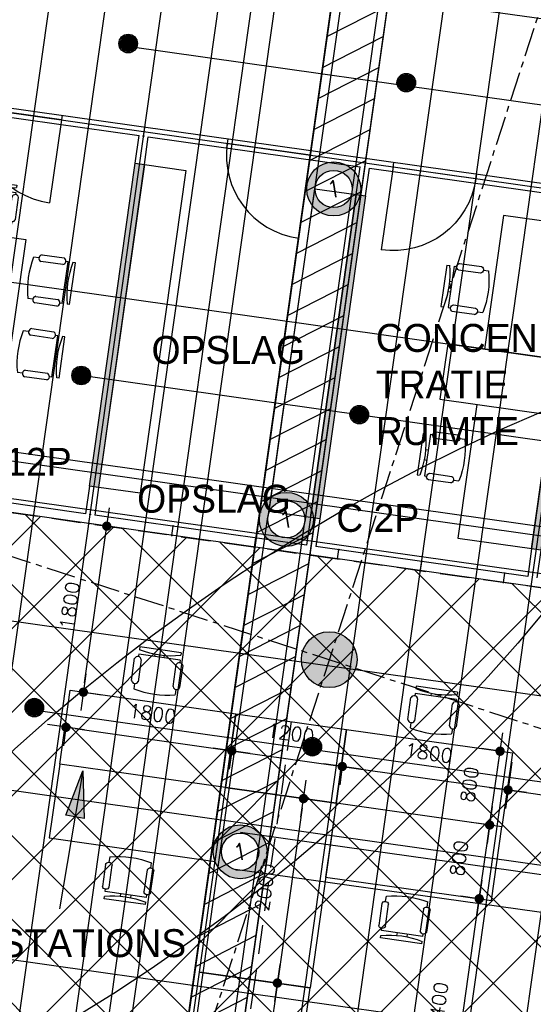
# Model space of a CAD drawing. Header units: millimetres. Extents: x -4106 to 114694, y -37499 to 54647.
# Tile 88 of 109: x 69895 to 75415, y 14591 to 25161. Entities that reach past the tile are written whole.
import ezdxf
from ezdxf.enums import TextEntityAlignment as Align

# ---------------------------------------------------------------- set-up
doc = ezdxf.new("R2010")
doc.units = ezdxf.units.MM
doc.header["$LTSCALE"] = 50
for name, pattern in [('B0301', [25, 12.5, -6.25, 0, -6.25]), ('B0702', [4.6875, 3.125, -1.5625]), ('XREF_STRAMIEN$0$B0201', [50, 31.25, -6.25, 6.25, -6.25])]:
    doc.linetypes.add(name, pattern=pattern)
for name, color, linetype in [('FOK_ BRANDSLANGHASPELS', 2, 'Continuous'), ('FOK_00_ALGEMEEN', 1, 'Continuous'), ('FOK_05---_TEKST_18', 1, 'Continuous'), ('FOK_05---_TEKST_25', 2, 'Continuous'), ('FOK_07_STRAMIEN', 13, 'B0301'), ('FOK_08---_MAATVOERING', 2, 'Continuous'), ('FOK_22_BINNENWANDEN', 2, 'Continuous'), ('FOK_22_BINNENWANDEN @ 1 VP1', 2, 'Continuous'), ('FOK_22_BINNENWANDEN @ 1 VP2', 2, 'Continuous'), ('FOK_22_BINNENWANDEN @ 1 VPModel', 2, 'Continuous'), ('FOK_82_LOS MEUBILAIR', 1, 'Continuous'), ('XREF_05-werkset$0$AA28G---_PREFABBETON', 242, 'Continuous'), ('XREF_05-werkset$0$AL28G---_PREFABBETON', 4, 'Continuous'), ('XREF_05_PLAFOND$0$AA45----_PLAFONDAFW', 1, 'Continuous'), ('XREF_05_PLAFOND$0$AI45----_PLAFONDAFW', 2, 'Continuous'), ('XREF_05_Sprinkler installatie$0$WL524---', 4, 'Continuous'), ('XREF_05_Sprinkler installatie$0$WL570---_TOEVOER', 3, 'Continuous'), ('XREF_05_Sprinkler installatie$0$WL6516--', 4, 'Continuous'), ('XREF_05_Vloergoot installaties$0$EL6131--_VG', 3, 'Continuous'), ('XREF_05_Vloergoot installaties$0$EL6222--', 3, 'Continuous'), ('XREF_STRAMIEN$0$AL$7A---_STRAMIEN', 1, 'XREF_STRAMIEN$0$B0201')]:
    doc.layers.add(name, color=color, linetype=linetype)
doc.styles.add('FOK-DIM', font='romans.shx')
doc.styles.add('XREF_05_Sprinkler installatie$0$Standard', font='txt')
doc.styles.add('XREF_05_Vloergoot installaties$0$BURO-018', font='simplex.shx', dxfattribs={"height": 180})
doc.dimstyles.new('FOK-100', dxfattribs={"dimscale": 100, "dimtxt": 1.5, "dimasz": 1, "dimexe": 2, "dimexo": 0, "dimgap": 2, "dimtad": 1, "dimdec": 0, "dimzin": 11, "dimdsep": 46, "dimtxsty": 'FOK-DIM', "dimblk1": 'DOT', "dimblk2": 'DOT', "dimsah": 1, "dimcen": 2.5, "dimclrd": 256, "dimclre": 256, "dimclrt": 256, "dimadec": 0, "dimazin": 0, "dimtfac": 1, "dimtdec": 0, "dimtix": 1, "dimtmove": 2, "dimatfit": 3, "dimldrblk": 'DOT', "dimfxl": 2, "dimtolj": 1, "dimtzin": 0, "dimarcsym": 0})

# ---------------------------------------------------------------- blocks, each defined once
blk = doc.blocks.new('XREF_05-werkset$0$V-H-28G001_B09145W02')
at = {"layer": 'XREF_05-werkset$0$AA28G---_PREFABBETON'}
h = blk.add_hatch(color=254, dxfattribs=at)
edge = h.paths.add_edge_path()
edge.add_arc((0, 0), 300, 0, 360)
h = blk.add_hatch(dxfattribs=at)
h.set_pattern_fill('KALKZST', color=1, scale=880, style=0)
h.set_pattern_definition([(45, (-25612.5, -9670.3), (-390.278, 390.278), [])])
edge = h.paths.add_edge_path()
edge.add_arc((0, 0), 300, 0, 360)
at = {"layer": 'XREF_05-werkset$0$AL28G---_PREFABBETON'}
blk.add_circle((0, 0), 300, dxfattribs=at)
blk = doc.blocks.new('XREF_05-werkset$0$V-H-28X00A_09145B1')
blk.add_blockref('XREF_05-werkset$0$V-H-28G001_B09145W02', (73222, 18291))
blk = doc.blocks.new('XREF_05-werkset')
blk.add_blockref('XREF_05-werkset$0$V-H-28X00A_09145B1', (0, 0))
blk = doc.blocks.new('XREF_STRAMIEN')
at = {"layer": 'XREF_STRAMIEN$0$AL$7A---_STRAMIEN', "ltscale": 0.2}
blk.add_line((4081.1, 40729.3), (99881.1, 9638.9), dxfattribs=at)
blk.add_lwpolyline([(81439.8, 43612.9), (59022.4, -25462.8)], dxfattribs=at)
blk = doc.blocks.new('XREF_05_PLAFOND')
at = {"layer": 'XREF_05_PLAFOND$0$AA45----_PLAFONDAFW'}
h = blk.add_hatch(dxfattribs=at)
h.set_pattern_fill('ANSI31', color=256, scale=2200, angle=342.02, style=0)
h.set_pattern_definition([(27.02, (0, 0), (-124.9329, 244.9832), [])])
h.paths.add_polyline_path([(69106, -3908), (69072, -8424), (75377, 36095), (74771, 36095)])
at = {"layer": 'XREF_05_PLAFOND$0$AI45----_PLAFONDAFW'}
h = blk.add_hatch(dxfattribs=at)
h.set_pattern_fill('_USER,_O', color=256, scale=600, angle=90, pattern_type=0)
h.set_pattern_definition([(81.94, (95233.5, 35104.6), (-594.073, 84.126), [])])
edge = h.paths.add_edge_path(flags=16)
edge.add_arc((41622, 26897), 5450, 0, 360)
h.paths.add_polyline_path([(49934, 30177), (51534, 30177), (51534, 27777), (49934, 27777)], flags=16)
edge = h.paths.add_edge_path(flags=16)
edge.add_arc((86127, 26613), 3800, 0, 360)
edge = h.paths.add_edge_path(flags=16)
edge.add_arc((74999, -10767), 5450, 0, 360)
edge = h.paths.add_edge_path()
edge.add_line((31231, 21828), (22997, 22270))
edge.add_line((22997, 22270), (24807, 36095))
edge.add_line((24807, 36095), (95374, 36095))
edge.add_line((95374, 36095), (86393, -27328))
edge.add_line((86393, -27328), (68974, -21675))
edge.add_line((68974, -21675), (69214, 10716))
edge.add_arc((59885, 10785), 9330, 359.5745, 446.6108)
edge.add_line((60436, 20099), (31231, 21828))
h = blk.add_hatch(dxfattribs=at)
h.set_pattern_fill('_USER,_O', color=256, scale=1800, pattern_type=0)
h.set_pattern_definition([(351.94, (95233.5, 35104.6), (252.378, 1782.22), [])])
edge = h.paths.add_edge_path(flags=16)
edge.add_arc((74999, -10767), 5450, 0, 360)
edge = h.paths.add_edge_path(flags=16)
edge.add_arc((41622, 26897), 5450, 0, 360)
h.paths.add_polyline_path([(49934, 30177), (51534, 30177), (51534, 27777), (49934, 27777)], flags=16)
edge = h.paths.add_edge_path(flags=16)
edge.add_arc((86127, 26613), 3800, 0, 360)
edge = h.paths.add_edge_path()
edge.add_line((31231, 21828), (22997, 22270))
edge.add_line((22997, 22270), (24807, 36095))
edge.add_line((24807, 36095), (95374, 36095))
edge.add_line((95374, 36095), (86393, -27328))
edge.add_line((86393, -27328), (68974, -21675))
edge.add_line((68974, -21675), (69214, 10716))
edge.add_arc((59885, 10785), 9330, 359.5745, 446.6108)
edge.add_line((60436, 20099), (31231, 21828))
at = {"layer": 'XREF_05_PLAFOND$0$AA45----_PLAFONDAFW'}
blk.add_lwpolyline([(69106, -3908), (69072, -8424), (75377, 36095), (74771, 36095)], close=True, dxfattribs=at)
blk = doc.blocks.new('XREF_05_Sprinkler installatie$0$SP-KOP02')
at = {"color": 0, "linetype": 'Continuous'}
for p, q in [((-0.87, -0.02), (0.02, 0.87)), ((-0.85, -0.22), (0.22, 0.85)), ((-0.84, 0.23), (-0.23, 0.84)), ((-0.79, -0.38), (0.38, 0.79)), ((-0.7, -0.52), (0.52, 0.7)), ((-0.6, -0.64), (0.64, 0.6)), ((-0.47, -0.74), (0.74, 0.47)), ((-0.32, -0.81), (0.81, 0.32)), ((-0.14, -0.86), (0.86, 0.14)), ((0.07, -0.87), (0.87, -0.07)), ((0.38, -0.79), (0.79, -0.38))]:
    blk.add_line(p, q, dxfattribs=at)
at = {"color": 0, "linetype": 'Continuous', "const_width": 0.875}
blk.add_lwpolyline([(-0.44, 0, 1), (0.44, 0, 1)], format="xyb", close=True, dxfattribs=at)
at = {"color": 0, "linetype": 'Continuous'}
for radius in [1, 0.875]:
    blk.add_circle((0, 0), radius, dxfattribs=at)
at = {"color": 0, "linetype": 'Continuous', "style": 'XREF_05_Sprinkler installatie$0$Standard', "flags": 1}
for tag, p in [('SP_MATCODE', (2, 2)), ('SP_TEMP', (2, -3)), ('SP_DOORL', (2, -5)), ('SP_KFACT', (2, -7)), ('SP_SPRHK', (2, -9)), ('SP_KLEP', (2, -11))]:
    blk.add_attdef(tag, p, '', height=1, dxfattribs=at)
blk = doc.blocks.new('XREF_05_Sprinkler installatie$0$LU-PIJL7')
at = {"color": 0, "linetype": 'Continuous'}
for p, q in [((0, 0), (-15, 0)), ((-5, -1), (-5, 1)), ((-5, 1), (0, 0)), ((0, 0), (-5, -1))]:
    blk.add_line(p, q, dxfattribs=at)
blk.add_solid([(-5, 1), (-5, -1), (0, 0)], dxfattribs=at)
blk = doc.blocks.new('XREF_05_Sprinkler installatie')
at = {"layer": 'XREF_05_Sprinkler installatie$0$WL524---'}
for p, q in [((70288, 10474), (73892, 35923)), ((71053, 24878), (80041, 23605)), ((70557, 21344), (79519, 20075)), ((70067, 17749), (78975, 16487))]:
    blk.add_line(p, q, dxfattribs=at)
at = {"layer": 'XREF_05_Sprinkler installatie$0$WL570---_TOEVOER', "xscale": 99.9999999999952, "yscale": 100, "zscale": 100, "rotation": 80.49898299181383}
blk.add_blockref('XREF_05_Sprinkler installatie$0$LU-PIJL7', (70572, 17097), dxfattribs=at)
at = {"layer": 'XREF_05_Sprinkler installatie$0$WL6516--', "xscale": 99.9999999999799, "yscale": 100, "zscale": 100, "rotation": 7.589429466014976}
for p in [(71061, 24905), (74050, 24485), (70556, 21341), (73545, 20921), (70052, 17776), (73040, 17356)]:
    blk.add_blockref('XREF_05_Sprinkler installatie$0$SP-KOP02', p, dxfattribs=at)
blk = doc.blocks.new('XREF_05_Vloergoot installaties$0$E00415')
at = {"linetype": 'Continuous'}
h = blk.add_hatch(color=0, dxfattribs=at)
edge = h.paths.add_edge_path()
edge.add_arc((0, 0), 2.9, 0, 360)
edge = h.paths.add_edge_path(flags=16)
edge.add_arc((0, 0), 2, 0, 360)
at = {"color": 0, "linetype": 'Continuous'}
for radius in [2.9, 2]:
    blk.add_circle((0, 0), radius, dxfattribs=at)
at = {"color": 0, "linetype": 'Continuous', "style": 'XREF_05_Vloergoot installaties$0$BURO-018'}
for tag, p in [('E_GKAST', (0, 8)), ('E_GROEP', (0, 5)), ('E_SGROEP', (4.5, 5))]:
    blk.add_attdef(tag, text='', height=1.8, dxfattribs=at).set_placement(p, align=Align.MIDDLE)
at = {"color": 0, "linetype": 'Continuous', "style": 'XREF_05_Vloergoot installaties$0$BURO-018', "flags": 1}
for tag, p in [('E_VERMCODE', (13, 5)), ('E_MATCODE', (0, 0))]:
    blk.add_attdef(tag, text='', height=1.8, dxfattribs=at).set_placement(p, align=Align.MIDDLE)
blk = doc.blocks.new('XREF_05_Vloergoot installaties')
at = {"layer": 'XREF_05_Vloergoot installaties$0$EL6131--_VG'}
for p, q in [((73581, 26965), (72563, 19825)), ((73977, 26909), (72959, 19769)), ((54778, 22554), (90609, 17482)), ((54713, 22159), (90553, 17086)), ((69499, -1754), (72563, 19825)), ((69951, -1414), (72959, 19769)), ((72268, 16439), (90099, 13929)), ((72212, 16043), (90043, 13533))]:
    blk.add_line(p, q, dxfattribs=at)
at = {"layer": 'XREF_05_Vloergoot installaties$0$EL6222--'}
ref = blk.add_blockref('XREF_05_Vloergoot installaties$0$E00415', (73270, 23344), dxfattribs=dict(at, xscale=100.000000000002, yscale=100, zscale=100, rotation=351.5354125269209))
ref.add_attrib('E_GROEP', '1', dxfattribs={"layer": '0', "color": 1, "linetype": 'Continuous', "height": 180, "rotation": 9.5113, "style": 'XREF_05_Vloergoot installaties$0$BURO-018'}).set_placement((73270, 23344), align=Align.MIDDLE)
ref = blk.add_blockref('XREF_05_Vloergoot installaties$0$E00415', (72761, 19797), dxfattribs=dict(at, xscale=100.000000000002, yscale=100, zscale=100, rotation=351.5354125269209))
ref.add_attrib('E_GROEP', '1', dxfattribs={"layer": '0', "color": 1, "linetype": 'Continuous', "height": 180, "rotation": 9.5113, "style": 'XREF_05_Vloergoot installaties$0$BURO-018'}).set_placement((72761, 19797), align=Align.MIDDLE)
ref = blk.add_blockref('XREF_05_Vloergoot installaties$0$E00415', (72264, 16228), dxfattribs=dict(at, xscale=100.000000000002, yscale=100, zscale=100, rotation=351.5354125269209))
ref.add_attrib('E_GROEP', '1', dxfattribs={"layer": '0', "color": 1, "linetype": 'Continuous', "height": 180, "rotation": 9.5113, "style": 'XREF_05_Vloergoot installaties$0$BURO-018'}).set_placement((72264, 16228), align=Align.MIDDLE)
blk = doc.blocks.new('10 PERS VARGADERTAFEL')
at = {"layer": 'FOK_82_LOS MEUBILAIR', "linetype": 'Continuous'}
for p, q in [((68197, 27412), (68193, 27385)), ((68643, 27348), (68197, 27412)), ((68109, 27054), (68143, 27290)), ((68214, 27275), (68180, 27039)), ((68186, 27333), (68182, 27307)), ((68632, 27270), (68186, 27333)), ((68360, 27336), (68356, 27309)), ((68461, 27294), (68465, 27322)), ((68643, 27348), (68639, 27322)), ((68989, 27299), (68985, 27273)), ((69435, 27236), (68989, 27299)), ((68555, 26986), (68589, 27222)), ((68660, 27212), (68626, 26976)), ((68632, 27270), (68628, 27243)), ((68901, 26942), (68935, 27178)), ((68978, 27221), (68974, 27194)), ((69424, 27157), (68978, 27221)), ((69152, 27224), (69148, 27197)), ((69253, 27182), (69257, 27210)), ((69435, 27236), (69431, 27210)), ((69781, 27187), (69777, 27161)), ((70227, 27124), (69781, 27187)), ((69006, 27163), (68973, 26927)), ((69347, 26874), (69381, 27110)), ((69452, 27100), (69419, 26864)), ((69424, 27157), (69420, 27131)), ((69693, 26829), (69727, 27066)), ((69770, 27108), (69766, 27082)), ((70216, 27045), (69770, 27108)), ((69944, 27112), (69940, 27084)), ((70045, 27069), (70049, 27097)), ((70227, 27124), (70223, 27098)), ((70578, 27107), (70574, 27080)), ((71024, 27043), (70578, 27107)), ((68141, 27018), (68133, 26963)), ((68587, 26955), (68579, 26900)), ((69798, 27051), (69765, 26815)), ((70139, 26762), (70173, 26998)), ((70244, 26988), (70211, 26752)), ((70216, 27045), (70212, 27019)), ((70490, 26749), (70523, 26985)), ((70595, 26970), (70561, 26734)), ((70566, 27028), (70563, 27002)), ((71012, 26965), (70566, 27028)), ((70741, 27031), (70737, 27004)), ((70842, 26989), (70846, 27017)), ((71012, 26965), (71009, 26939)), ((71024, 27043), (71020, 27017)), ((68933, 26906), (68925, 26851)), ((70936, 26681), (70969, 26917)), ((71041, 26907), (71007, 26671)), ((67361, 26783), (67298, 26337)), ((67361, 26783), (67387, 26779)), ((67439, 26772), (67376, 26326)), ((67439, 26772), (67466, 26768)), ((67497, 26800), (67733, 26767)), ((69379, 26843), (69371, 26788)), ((69725, 26794), (69717, 26739)), ((67723, 26695), (67487, 26729)), ((67754, 26727), (67809, 26719)), ((70171, 26730), (70164, 26676)), ((70522, 26713), (70514, 26658)), ((70968, 26650), (70960, 26595)), ((67415, 26601), (67387, 26605)), ((67373, 26500), (67400, 26496)), ((67298, 26337), (67324, 26333)), ((67376, 26326), (67403, 26322)), ((67434, 26354), (67670, 26320)), ((67655, 26249), (67419, 26283)), ((67691, 26281), (67746, 26273)), ((71254, 26232), (71199, 26239)), ((71522, 26230), (71285, 26263)), ((71275, 26192), (71512, 26159)), ((71569, 26187), (71506, 25741)), ((71569, 26187), (71543, 26191)), ((71648, 26176), (71585, 25730)), ((71648, 26176), (71622, 26180)), ((67385, 26008), (67621, 25974)), ((71545, 26016), (71573, 26012)), ((67249, 25991), (67185, 25545)), ((67249, 25991), (67275, 25987)), ((67327, 25980), (67264, 25534)), ((67327, 25980), (67353, 25976)), ((67611, 25903), (67375, 25937)), ((67642, 25935), (67697, 25927)), ((71557, 25908), (71530, 25911)), ((67303, 25809), (67275, 25813)), ((71191, 25785), (71136, 25793)), ((71458, 25784), (71222, 25817)), ((67261, 25708), (67288, 25704)), ((71216, 25745), (71453, 25712)), ((71506, 25741), (71480, 25745)), ((71585, 25730), (71558, 25733)), ((67185, 25545), (67212, 25541)), ((67264, 25534), (67290, 25530)), ((67543, 25457), (67307, 25491)), ((67322, 25562), (67558, 25528)), ((67579, 25489), (67634, 25481)), ((71142, 25439), (71087, 25447)), ((71163, 25400), (71399, 25367)), ((71409, 25438), (71173, 25471)), ((71457, 25395), (71394, 24949)), ((71457, 25395), (71431, 25399)), ((71536, 25384), (71472, 24938)), ((71536, 25384), (71509, 25387)), ((71433, 25224), (71461, 25220)), ((67829, 25077), (67796, 24841)), ((67868, 24835), (67902, 25071)), ((67870, 25102), (67878, 25157)), ((68316, 25039), (68324, 25094)), ((71445, 25115), (71418, 25119)), ((68276, 25018), (68243, 24782)), ((68314, 24772), (68348, 25008)), ((68621, 24965), (68588, 24728)), ((68660, 24723), (68694, 24959)), ((68662, 24990), (68670, 25045)), ((69108, 24927), (69116, 24982)), ((71079, 24993), (71024, 25001)), ((71104, 24953), (71340, 24919)), ((71346, 24992), (71110, 25025)), ((71394, 24949), (71367, 24953)), ((69069, 24906), (69035, 24670)), ((69106, 24659), (69140, 24896)), ((69413, 24852), (69380, 24616)), ((69452, 24610), (69486, 24847)), ((69454, 24878), (69462, 24933)), ((69900, 24815), (69908, 24870)), ((70251, 24797), (70258, 24852)), ((71472, 24938), (71446, 24941)), ((67814, 24709), (67818, 24735)), ((67825, 24787), (67829, 24814)), ((68271, 24724), (67825, 24787)), ((67992, 24736), (67996, 24763)), ((68101, 24748), (68097, 24720)), ((68271, 24724), (68275, 24750)), ((69861, 24794), (69827, 24557)), ((69898, 24547), (69932, 24783)), ((70210, 24772), (70177, 24536)), ((70249, 24530), (70282, 24766)), ((70697, 24734), (70704, 24789)), ((68260, 24646), (67814, 24709)), ((68260, 24646), (68264, 24672)), ((68617, 24675), (68621, 24701)), ((69063, 24612), (68617, 24675)), ((68784, 24624), (68788, 24651)), ((68893, 24636), (68889, 24608)), ((69063, 24612), (69067, 24638)), ((70657, 24713), (70624, 24477)), ((70695, 24467), (70729, 24703)), ((68606, 24597), (68610, 24623)), ((69052, 24533), (68606, 24597)), ((69052, 24533), (69056, 24560)), ((69409, 24563), (69413, 24589)), ((69855, 24500), (69409, 24563)), ((69576, 24512), (69580, 24539)), ((69685, 24524), (69681, 24496)), ((69855, 24500), (69859, 24526)), ((69398, 24484), (69402, 24511)), ((69844, 24421), (69398, 24484)), ((69844, 24421), (69848, 24447)), ((70195, 24404), (70199, 24430)), ((70206, 24482), (70210, 24509)), ((70652, 24419), (70206, 24482)), ((70373, 24431), (70376, 24458)), ((70481, 24443), (70477, 24416)), ((70652, 24419), (70656, 24446)), ((70641, 24341), (70195, 24404)), ((70641, 24341), (70645, 24367))]:
    blk.add_line(p, q, dxfattribs=at)
at = {"layer": 'FOK_82_LOS MEUBILAIR'}
for p, q in [((67720, 25293), (67945, 26877)), ((67945, 26877), (71113, 26428)), ((71113, 26428), (70889, 24844)), ((70889, 24844), (67720, 25293))]:
    blk.add_line(p, q, dxfattribs=at)
at = {"layer": 'FOK_82_LOS MEUBILAIR', "linetype": 'Continuous'}
for centre, radius, start, end in [((68548, 28288), 971, 248.5203, 275.3597), ((68176, 27271), 38.2, 6.2944, 150.6473), ((69341, 28176), 971, 248.5203, 275.3597), ((68623, 27206), 37.7, 9.2256, 154.6544), ((68968, 27159), 38.2, 6.2944, 150.6473), ((69415, 27094), 37.7, 9.2256, 154.6544), ((69760, 27047), 38.2, 6.2944, 150.6473), ((70133, 28064), 971, 248.5203, 275.3597), ((70929, 27984), 971, 248.5203, 275.3597), ((68147, 27058), 38.2, 186.2944, 330.6473), ((68489, 27866), 971, 248.5203, 275.3597), ((68592, 26992), 37.7, 189.2256, 334.6544), ((70207, 26982), 37.7, 9.2256, 154.6544), ((70557, 26966), 38.2, 6.2944, 150.6473), ((68939, 26946), 38.2, 186.2944, 330.6473), ((69281, 27754), 971, 248.5203, 275.3597), ((69384, 26880), 37.7, 189.2256, 334.6544), ((71003, 26901), 37.7, 9.2256, 154.6544), ((66421, 26689), 971, 338.5203, 5.3597), ((67503, 26763), 37.7, 99.2256, 244.6544), ((67717, 26732), 37.7, 279.2256, 64.6544), ((69731, 26834), 38.2, 186.2944, 330.6473), ((70177, 26768), 37.7, 189.2256, 334.6544), ((70528, 26753), 38.2, 186.2944, 330.6473), ((66843, 26629), 971, 338.5203, 5.3597), ((70073, 27642), 971, 248.5203, 275.3597), ((70869, 27561), 971, 248.5203, 275.3597), ((70973, 26687), 37.7, 189.2256, 334.6544), ((67438, 26316), 38.2, 96.2944, 240.6473), ((67651, 26287), 38.2, 276.2944, 60.6473), ((72102, 25884), 971, 158.5203, 185.3597), ((71292, 26226), 37.7, 99.2256, 244.6544), ((71505, 26196), 37.7, 279.2256, 64.6544), ((72525, 25824), 971, 158.5203, 185.3597), ((67391, 25971), 37.7, 99.2256, 244.6544), ((66308, 25896), 971, 338.5203, 5.3597), ((67605, 25940), 37.7, 279.2256, 64.6544), ((66731, 25837), 971, 338.5203, 5.3597), ((71231, 25780), 38.2, 103.2327, 247.5856), ((71444, 25749), 38.2, 283.2327, 67.5856), ((67326, 25524), 38.2, 96.2944, 240.6473), ((67539, 25495), 38.2, 276.2944, 60.6473), ((71990, 25092), 971, 158.5203, 185.3597), ((71179, 25434), 37.7, 99.2256, 244.6544), ((71393, 25404), 37.7, 279.2256, 64.6544), ((72413, 25032), 971, 158.5203, 185.3597), ((67968, 24191), 971, 68.5203, 95.3597), ((67865, 25062), 38.2, 13.2327, 157.5856), ((68311, 25002), 37.7, 9.2256, 154.6544), ((68657, 24950), 38.2, 13.2327, 157.5856), ((68760, 24079), 971, 68.5203, 95.3597), ((71119, 24988), 38.2, 103.2327, 247.5856), ((71332, 24957), 38.2, 283.2327, 67.5856), ((67833, 24849), 38.2, 193.2327, 337.5856), ((69103, 24890), 37.7, 9.2256, 154.6544), ((69449, 24838), 38.2, 13.2327, 157.5856), ((69552, 23967), 971, 68.5203, 95.3597), ((70349, 23886), 971, 68.5203, 95.3597), ((67908, 23769), 971, 68.5203, 95.3597), ((68280, 24788), 37.7, 189.2256, 334.6544), ((69895, 24777), 37.7, 9.2256, 154.6544), ((70245, 24757), 38.2, 13.2327, 157.5856), ((68625, 24737), 38.2, 193.2327, 337.5856), ((69072, 24676), 37.7, 189.2256, 334.6544), ((70691, 24697), 37.7, 9.2256, 154.6544), ((68701, 23656), 971, 68.5203, 95.3597), ((69417, 24625), 38.2, 193.2327, 337.5856), ((69864, 24563), 37.7, 189.2256, 334.6544), ((70214, 24544), 38.2, 193.2327, 337.5856), ((69493, 23544), 971, 68.5203, 95.3597), ((70289, 23464), 971, 68.5203, 95.3597), ((70661, 24483), 37.7, 189.2256, 334.6544)]:
    blk.add_arc(centre, radius, start, end, dxfattribs=at)
blk = doc.blocks.new('CONCENTRATIE 2P')
at = {"linetype": 'Continuous'}
for p, q in [((68196, 30032), (68162, 29796)), ((68235, 29790), (68268, 30026)), ((68236, 30057), (68244, 30112)), ((68682, 29994), (68690, 30049)), ((68643, 29973), (68609, 29737)), ((68681, 29727), (68714, 29963)), ((70043, 29801), (70051, 29856)), ((68192, 29742), (68195, 29769)), ((68638, 29679), (68192, 29742)), ((68358, 29691), (68362, 29718)), ((68467, 29703), (68463, 29676)), ((68638, 29679), (68641, 29706)), ((70003, 29776), (69969, 29540)), ((70042, 29534), (70075, 29770)), ((70450, 29717), (70416, 29481)), ((70488, 29471), (70521, 29707)), ((70489, 29738), (70497, 29793)), ((68180, 29664), (68184, 29690)), ((68626, 29601), (68180, 29664)), ((68626, 29601), (68630, 29627)), ((69998, 29486), (70002, 29513)), ((69987, 29408), (69991, 29434)), ((70433, 29344), (69987, 29408)), ((70444, 29423), (69998, 29486)), ((70165, 29435), (70169, 29462)), ((70274, 29447), (70270, 29419)), ((70444, 29423), (70448, 29449)), ((70433, 29344), (70437, 29371))]:
    blk.add_line(p, q, dxfattribs=at)
blk.add_lwpolyline([(69084, 30070), (67648, 30274), (67761, 31066), (71226, 30575), (71114, 29783), (69678, 29986)])
blk.add_lwpolyline([(69196, 30863), (69790, 30778), (69622, 29590), (69028, 29674), (69196, 30863)], close=True)
for centre, radius, start, end in [((68231, 30017), 38.2, 13.2269, 157.5798), ((68334, 29146), 971, 68.5145, 95.3539), ((68677, 29957), 37.7, 9.2198, 154.6486), ((70141, 28890), 971, 68.5145, 95.3539), ((68199, 29804), 38.2, 193.2269, 337.5798), ((68647, 29743), 37.7, 189.2198, 334.6486), ((70038, 29761), 38.2, 13.2269, 157.5798), ((70484, 29701), 37.7, 9.2198, 154.6486), ((68275, 28724), 971, 68.5145, 95.3539), ((70006, 29548), 38.2, 193.2269, 337.5798), ((70082, 28468), 971, 68.5145, 95.3539), ((70454, 29487), 37.7, 189.2198, 334.6486)]:
    blk.add_arc(centre, radius, start, end, dxfattribs=at)
blk = doc.blocks.new('A$C46E716B0')
at = {"layer": 'FOK_00_ALGEMEEN', "color": 13}
for points in [[(0, 0), (0, 900)], [(0, 0), (900, 0)]]:
    blk.add_lwpolyline(points, dxfattribs=at)
blk.add_arc((0, 0), 900, 0, 90, dxfattribs=at)
blk = doc.blocks.new('*U556')
at = {"layer": 'FOK_22_BINNENWANDEN @ 1 VP1'}
blk.add_hatch(color=256, dxfattribs=at).paths.add_polyline_path([(533, 3776), (632, 3762), (141, 297), (42, 311)])
at = {"layer": 'FOK_22_BINNENWANDEN @ 1 VP2'}
blk.add_hatch(color=256, dxfattribs=at).paths.add_polyline_path([(533, 3776), (632, 3762), (141, 297), (42, 311)])
at = {"layer": 'FOK_22_BINNENWANDEN @ 1 VPModel'}
blk.add_hatch(color=256, dxfattribs=at).paths.add_polyline_path([(533, 3776), (632, 3762), (141, 297), (42, 311)])
blk = doc.blocks.new('A$C70436BE2')
at = {"layer": 'FOK_22_BINNENWANDEN'}
for points in [[(533, 3776), (575, 4074)], [(632, 3762), (674, 4059)], [(42, 311), (0, 14)], [(141, 297), (99, 0)]]:
    blk.add_lwpolyline(points, dxfattribs=at)
blk.add_lwpolyline([(533, 3776), (632, 3762), (141, 297), (42, 311)], close=True, dxfattribs=at)
blk.add_blockref('*U556', (0, 0), dxfattribs=at)
blk = doc.blocks.new('A$C7701688E')
for p, q in [((-35, 75), (456, 3540)), ((456, 3540), (901, 3477)), ((901, 3477), (410, 12)), ((1797, -184), (2287, 3281)), ((2287, 3281), (2733, 3218)), ((2733, 3218), (2242, -248)), ((410, 12), (-35, 75)), ((2242, -248), (1797, -184))]:
    blk.add_line(p, q)
blk = doc.blocks.new('A$C094F4788')
at = {"layer": 'Defpoints'}
blk.add_lwpolyline([(5, 19), (104, 5)], dxfattribs=at)
blk.add_point((5, 19), dxfattribs=at)
at = {"layer": 'Defpoints', "color": 5}
for p in [(5, 19), (104, 5)]:
    blk.add_point(p, dxfattribs=at)
at = {"layer": 'FOK_22_BINNENWANDEN', "color": 5}
for centre in [(5, 19), (104, 5)]:
    blk.add_circle(centre, 5, dxfattribs=at)
blk = doc.blocks.new('A$C4D8164B4')
at = {"layer": 'FOK_ BRANDSLANGHASPELS', "color": 2}
blk.add_circle((20000, 20000), 20000, dxfattribs=at)
blk = doc.blocks.new('WP 1600-800')
at = {"linetype": 'Continuous'}
for p, q in [((569, 1600), (595, 1600)), ((569, 1600), (569, 1150)), ((648, 1600), (675, 1600)), ((648, 1600), (648, 1150)), ((701, 1636), (940, 1636)), ((966, 1600), (1022, 1600)), ((940, 1564), (701, 1564)), ((648, 1428), (620, 1428)), ((621, 1322), (648, 1322)), ((701, 1186), (940, 1186)), ((569, 1150), (595, 1150)), ((648, 1150), (675, 1150)), ((936, 1113), (697, 1113)), ((966, 1150), (1022, 1150))]:
    blk.add_line(p, q, dxfattribs=at)
blk.add_lwpolyline([(1134, 2275), (1934, 2275), (1934, 475), (1134, 475)], close=True)
for centre, radius, start, end in [((-349, 1375), 971, 346.5803, 13.4197), ((713, 1600), 37.7, 107.2856, 252.7144), ((929, 1600), 37.7, 287.2856, 72.7144), ((78, 1375), 971, 346.5803, 13.4197), ((711, 1149), 38.2, 104.3544, 248.7073), ((926, 1150), 38.2, 284.3544, 68.7073)]:
    blk.add_arc(centre, radius, start, end, dxfattribs=at)
blk = doc.blocks.new('DOT')
at = {"color": 0}
blk.add_line((-2, 0), (2, 0), dxfattribs=at)
at = {"color": 0, "const_width": 0.5}
blk.add_lwpolyline([(-0.25, 0, 1), (0.25, 0, 1)], format="xyb", close=True, dxfattribs=at)
blk = doc.blocks.new('*D158')
at = {"layer": 'Defpoints', "color": 0}
for p in [(70831, 19724), (70831, 19724), (70533, 17949)]:
    blk.add_point(p, dxfattribs=at)
at = {"layer": 'FOK_08---_MAATVOERING', "lineweight": -2}
for p, q in [((70831, 19724), (70633, 19752)), ((70593, 18041), (70817, 19625)), ((70533, 17949), (70777, 17914))]:
    blk.add_line(p, q, dxfattribs=at)
at = {"layer": 'FOK_08---_MAATVOERING', "lineweight": -2, "xscale": 100, "yscale": 100, "zscale": 100}
for p, rotation in [((70831, 19724), 81.93999999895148), ((70579, 17942), 261.9399999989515)]:
    blk.add_blockref('DOT', p, dxfattribs=dict(at, rotation=rotation))
at = {"layer": 'FOK_08---_MAATVOERING', "insert": (70433, 18872), "char_height": 150, "attachment_point": 5, "rotation": 81.94, "style": 'FOK-DIM'}
blk.add_mtext('\\A1;1800', dxfattribs=at)
blk = doc.blocks.new('*D161')
at = {"layer": 'Defpoints', "color": 0}
for p in [(70392, 17565), (72174, 17312), (72174, 17312)]:
    blk.add_point(p, dxfattribs=at)
at = {"layer": 'FOK_08---_MAATVOERING', "lineweight": -2}
for p, q in [((70392, 17565), (70364, 17367)), ((70491, 17551), (72075, 17326)), ((72174, 17312), (72146, 17114))]:
    blk.add_line(p, q, dxfattribs=at)
at = {"layer": 'FOK_08---_MAATVOERING', "lineweight": -2, "xscale": 100, "yscale": 100, "zscale": 100}
for p, rotation in [((70392, 17565), 171.9399999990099), ((72174, 17312), 351.93999999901)]:
    blk.add_blockref('DOT', p, dxfattribs=dict(at, rotation=rotation))
at = {"layer": 'FOK_08---_MAATVOERING', "insert": (71321, 17711), "char_height": 150, "attachment_point": 5, "rotation": 351.94, "style": 'FOK-DIM'}
blk.add_mtext('\\A1;1800', dxfattribs=at)
blk = doc.blocks.new('*D162')
at = {"layer": 'Defpoints', "color": 0}
for p in [(72174, 17312), (73362, 17144), (73362, 17144)]:
    blk.add_point(p, dxfattribs=at)
at = {"layer": 'FOK_08---_MAATVOERING', "lineweight": -2}
for p, q in [((72174, 17312), (72146, 17114)), ((72273, 17298), (73263, 17158)), ((73362, 17144), (73334, 16946))]:
    blk.add_line(p, q, dxfattribs=at)
at = {"layer": 'FOK_08---_MAATVOERING', "lineweight": -2, "xscale": 100, "yscale": 100, "zscale": 100}
for p, rotation in [((72174, 17312), 171.9399999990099), ((73362, 17144), 351.93999999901)]:
    blk.add_blockref('DOT', p, dxfattribs=dict(at, rotation=rotation))
at = {"layer": 'FOK_08---_MAATVOERING', "insert": (72807, 17500), "char_height": 150, "attachment_point": 5, "rotation": 351.94, "style": 'FOK-DIM'}
blk.add_mtext('\\A1;1200', dxfattribs=at)
blk = doc.blocks.new('*D163')
at = {"layer": 'Defpoints', "color": 0}
for p in [(73362, 17144), (75144, 16892), (75144, 16892)]:
    blk.add_point(p, dxfattribs=at)
at = {"layer": 'FOK_08---_MAATVOERING', "lineweight": -2}
for p, q in [((73362, 17144), (73334, 16946)), ((73461, 17130), (75045, 16906)), ((75144, 16892), (75116, 16694))]:
    blk.add_line(p, q, dxfattribs=at)
at = {"layer": 'FOK_08---_MAATVOERING', "lineweight": -2, "xscale": 100, "yscale": 100, "zscale": 100}
for p, rotation in [((73362, 17144), 171.9399999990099), ((75144, 16892), 351.93999999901)]:
    blk.add_blockref('DOT', p, dxfattribs=dict(at, rotation=rotation))
at = {"layer": 'FOK_08---_MAATVOERING', "insert": (74292, 17290), "char_height": 150, "attachment_point": 5, "rotation": 351.94, "style": 'FOK-DIM'}
blk.add_mtext('\\A1;1800', dxfattribs=at)
blk = doc.blocks.new('*D164')
at = {"layer": 'Defpoints', "color": 0}
for p in [(75186, 17189), (76320, 16725), (76320, 16725)]:
    blk.add_point(p, dxfattribs=at)
at = {"layer": 'FOK_08---_MAATVOERING', "lineweight": -2}
for p, q in [((75186, 17189), (75116, 16694)), ((75243, 16878), (76221, 16739)), ((76320, 16725), (76292, 16527))]:
    blk.add_line(p, q, dxfattribs=at)
at = {"layer": 'FOK_08---_MAATVOERING', "lineweight": -2, "xscale": 100, "yscale": 100, "zscale": 100}
for p, rotation in [((75144, 16892), 171.9399999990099), ((76320, 16725), 351.93999999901)]:
    blk.add_blockref('DOT', p, dxfattribs=dict(at, rotation=rotation))
at = {"layer": 'FOK_08---_MAATVOERING', "insert": (75771, 17081), "char_height": 150, "attachment_point": 5, "rotation": 351.94, "style": 'FOK-DIM'}
blk.add_mtext('\\A1;1187', dxfattribs=at)
blk = doc.blocks.new('*D166')
at = {"layer": 'Defpoints', "color": 0}
for p in [(75058, 17308), (75058, 17308), (74946, 16516)]:
    blk.add_point(p, dxfattribs=at)
at = {"layer": 'FOK_08---_MAATVOERING', "lineweight": -2}
for p, q in [((75058, 17308), (74860, 17336)), ((74960, 16615), (75044, 17209)), ((74946, 16516), (74748, 16544))]:
    blk.add_line(p, q, dxfattribs=at)
at = {"layer": 'FOK_08---_MAATVOERING', "lineweight": -2, "xscale": 100, "yscale": 100, "zscale": 100}
for p, rotation in [((75058, 17308), 81.93999999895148), ((74946, 16516), 261.9399999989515)]:
    blk.add_blockref('DOT', p, dxfattribs=dict(at, rotation=rotation))
at = {"layer": 'FOK_08---_MAATVOERING', "insert": (74730, 16950), "char_height": 150, "attachment_point": 5, "rotation": 81.94, "style": 'FOK-DIM'}
blk.add_mtext('\\A1;800', dxfattribs=at)
blk = doc.blocks.new('*D167')
at = {"layer": 'Defpoints', "color": 0}
for p in [(74946, 16516), (74946, 16516), (74834, 15724)]:
    blk.add_point(p, dxfattribs=at)
at = {"layer": 'FOK_08---_MAATVOERING', "lineweight": -2}
for p, q in [((74946, 16516), (74748, 16544)), ((74848, 15823), (74932, 16417)), ((74834, 15724), (74636, 15752))]:
    blk.add_line(p, q, dxfattribs=at)
at = {"layer": 'FOK_08---_MAATVOERING', "lineweight": -2, "xscale": 100, "yscale": 100, "zscale": 100}
for p, rotation in [((74946, 16516), 81.93999999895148), ((74834, 15724), 261.9399999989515)]:
    blk.add_blockref('DOT', p, dxfattribs=dict(at, rotation=rotation))
at = {"layer": 'FOK_08---_MAATVOERING', "insert": (74617, 16158), "char_height": 150, "attachment_point": 5, "rotation": 81.94, "style": 'FOK-DIM'}
blk.add_mtext('\\A1;800', dxfattribs=at)
blk = doc.blocks.new('*D168')
at = {"layer": 'Defpoints', "color": 0}
for p in [(74834, 15724), (74834, 15724), (74497, 13347)]:
    blk.add_point(p, dxfattribs=at)
at = {"layer": 'FOK_08---_MAATVOERING', "lineweight": -2}
for p, q in [((74834, 15724), (74636, 15752)), ((74511, 13446), (74820, 15625)), ((74497, 13347), (74299, 13375))]:
    blk.add_line(p, q, dxfattribs=at)
at = {"layer": 'FOK_08---_MAATVOERING', "lineweight": -2, "xscale": 100, "yscale": 100, "zscale": 100}
for p, rotation in [((74834, 15724), 81.93999999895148), ((74497, 13347), 261.9399999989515)]:
    blk.add_blockref('DOT', p, dxfattribs=dict(at, rotation=rotation))
at = {"layer": 'FOK_08---_MAATVOERING', "insert": (74393, 14574), "char_height": 150, "attachment_point": 5, "rotation": 81.94, "style": 'FOK-DIM'}
blk.add_mtext('\\A1;2400', dxfattribs=at)
blk = doc.blocks.new('*D172')
at = {"layer": 'Defpoints', "color": 0}
for p in [(72665, 14819), (72384, 12839), (72384, 12839)]:
    blk.add_point(p, dxfattribs=at)
at = {"layer": 'FOK_08---_MAATVOERING', "lineweight": -2}
for p, q in [((72665, 14819), (72467, 14847)), ((72651, 14720), (72398, 12938)), ((72384, 12839), (72582, 12810))]:
    blk.add_line(p, q, dxfattribs=at)
at = {"layer": 'FOK_08---_MAATVOERING', "lineweight": -2, "xscale": 100, "yscale": 100, "zscale": 100}
for p, rotation in [((72665, 14819), 81.93999999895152), ((72384, 12839), 261.9399999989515)]:
    blk.add_blockref('DOT', p, dxfattribs=dict(at, rotation=rotation))
at = {"layer": 'FOK_08---_MAATVOERING', "insert": (72252, 13867), "char_height": 150, "attachment_point": 5, "rotation": 81.94, "style": 'FOK-DIM'}
blk.add_mtext('\\A1;2000', dxfattribs=at)
blk = doc.blocks.new('*D173')
at = {"layer": 'Defpoints', "color": 0}
for p in [(72945, 16799), (72665, 14819), (72665, 14819)]:
    blk.add_point(p, dxfattribs=at)
at = {"layer": 'FOK_08---_MAATVOERING', "lineweight": -2}
for p, q in [((72945, 16799), (72747, 16827)), ((72931, 16700), (72679, 14918)), ((72665, 14819), (72863, 14791))]:
    blk.add_line(p, q, dxfattribs=at)
at = {"layer": 'FOK_08---_MAATVOERING', "lineweight": -2, "xscale": 100, "yscale": 100, "zscale": 100}
for p, rotation in [((72945, 16799), 81.93999999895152), ((72665, 14819), 261.9399999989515)]:
    blk.add_blockref('DOT', p, dxfattribs=dict(at, rotation=rotation))
at = {"layer": 'FOK_08---_MAATVOERING', "insert": (72533, 15847), "char_height": 150, "attachment_point": 5, "rotation": 81.94, "style": 'FOK-DIM'}
blk.add_mtext('\\A1;2000', dxfattribs=at)

msp = doc.modelspace()

# ---------------------------------------------------------------- hatches: boundary and pattern name
at = {"layer": 'FOK_08---_MAATVOERING'}
h = msp.add_hatch(dxfattribs=at)
h.set_pattern_fill('ANSI37', color=254, scale=200, style=0)
edge = h.paths.add_edge_path()
edge.add_line((68404.2, 2595.4), (68444.4, 8013.5))
edge.add_arc((55728.4, 9685.2), 12825.4, 352.51055, 382.24595)
edge.add_line((67599.2, 14540.7), (68382.3, 20071.1))
edge.add_line((68382.3, 20071.1), (76578.6, 18910.5))
edge.add_line((76578.6, 18910.5), (74153.2, 1781.3))
edge.add_line((74153.2, 1781.3), (68404.2, 2595.4))

# ---------------------------------------------------------------- linework, layer by layer
at = {"layer": 'FOK_08---_MAATVOERING', "color": 13, "linetype": 'B0702', "ltscale": 2}
msp.add_lwpolyline([(68404.2, 2595.4), (68444.4, 8013.5, 0.1304781), (67599.2, 14540.7), (68382.3, 20071.1), (76578.6, 18910.5), (74153.2, 1781.3)], format="xyb", close=True, dxfattribs=at)
at = {"layer": 'FOK_22_BINNENWANDEN', "ltscale": 0.5}
for p, q in [((65844.9, 24773.3), (79013.2, 22908.6)), ((65929.9, 24660.3), (71177.6, 23917.2)), ((71276.6, 23903.2), (73553.9, 23580.7)), ((73652.9, 23566.7), (75930.2, 23244.2)), ((78410.3, 18651.1), (65242, 20515.8)), ((70602.7, 19857.7), (65355.1, 20600.8)), ((72979, 19521.2), (70701.7, 19843.7)), ((75355.3, 19184.7), (73078, 19507.2))]:
    msp.add_line(p, q, dxfattribs=at)
at = {"layer": 'FOK_22_BINNENWANDEN'}
for points in [[(70349.9, 24135.4), (70335.9, 24036.4)], [(72132.1, 23883), (72118.1, 23784)], [(73023.2, 23756.8), (73009.2, 23657.8)], [(73914.3, 23630.6), (73900.3, 23531.6)], [(74805.4, 23504.5), (74791.4, 23405.4)]]:
    msp.add_lwpolyline(points, dxfattribs=at)
at = {"layer": 'FOK_82_LOS MEUBILAIR', "color": 253, "linetype": 'B0702', "ltscale": 2}
for p, q in [((72813.8, 17625.6), (72701.5, 16833.5)), ((72701.6, 16833.5), (72421.2, 14853.2)), ((72421.2, 14853.2), (72140.4, 12873))]:
    msp.add_line(p, q, dxfattribs=at)
at = {"layer": 'FOK_82_LOS MEUBILAIR'}
for points in [[(72107.4, 16917.6), (72219.7, 17709.7), (73407.9, 17541.5), (73295.6, 16749.4), (72107.4, 16917.6)], [(71827, 14937.4), (72107.5, 16917.6), (73295.7, 16749.4), (73015.2, 14769.1), (71827, 14937.4)], [(71546.3, 12957.2), (71826.9, 14937.4), (73015.1, 14769.1), (72734.4, 12788.9), (71546.3, 12957.2)]]:
    msp.add_lwpolyline(points, dxfattribs=at)

# ---------------------------------------------------------------- block references
for name in ['XREF_05_Sprinkler installatie', 'XREF_05_PLAFOND', 'XREF_05_Vloergoot installaties']:
    msp.add_blockref(name, (0, 0))
at = {"layer": 'FOK_ BRANDSLANGHASPELS'}
for p in [(40125.7, 11556.7), (65187.1, 382.2), (63286.4, -17476.2)]:
    msp.add_blockref('A$C4D8164B4', p, dxfattribs=at)
at = {"layer": 'FOK_07_STRAMIEN'}
msp.add_blockref('XREF_STRAMIEN', (0, 0), dxfattribs=at)
at = {"layer": 'FOK_22_BINNENWANDEN'}
for name, p in [('XREF_05-werkset', (0, 0)), ('A$C70436BE2', (70602.6, 19843.7)), ('A$C70436BE2', (72979, 19507.2)), ('A$C70436BE2', (75355.3, 19170.7))]:
    msp.add_blockref(name, p, dxfattribs=at)
for name, p, rotation in [('A$C46E716B0', (70342.9, 24085.9), 171.9319040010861), ('A$C094F4788', (71246, 23905.2), 90), ('A$C46E716B0', (73016.2, 23707.3), 171.9319040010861), ('A$C094F4788', (70657.1, 19746.7), 90), ('A$C094F4788', (71548.2, 19620.5), 90), ('A$C094F4788', (72439.3, 19494.3), 90), ('A$C094F4788', (73330.4, 19368.1), 90), ('A$C094F4788', (74221.6, 19241.9), 90), ('A$C094F4788', (75112.7, 19115.7), 90)]:
    msp.add_blockref(name, p, dxfattribs=dict(at, rotation=rotation))
at = {"layer": 'FOK_22_BINNENWANDEN', "xscale": -1, "rotation": 171.9566554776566}
msp.add_blockref('A$C46E716B0', (73907.3, 23581.1), dxfattribs=at)
at = {"layer": 'FOK_82_LOS MEUBILAIR'}
for name, p, rotation in [('10 PERS VARGADERTAFEL', (137679.4, 48094.3), 179.9999999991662), ('WP 1600-800', (70126, 19151.4), 261.9399999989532), ('WP 1600-800', (73096.3, 18730.8), 261.9399999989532)]:
    msp.add_blockref(name, p, dxfattribs=dict(at, rotation=rotation))
msp.add_blockref('A$C7701688E', (70778.8, 20065.7), dxfattribs=at)
at = {"layer": 'FOK_82_LOS MEUBILAIR', "xscale": -1}
for name, p, rotation in [('CONCENTRATIE 2P', (26739.3, -36988.7), 253.8799999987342), ('WP 1600-800', (69583.7, 15321.8), 261.9399999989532), ('WP 1600-800', (72554, 14901.2), 261.9399999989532)]:
    msp.add_blockref(name, p, dxfattribs=dict(at, rotation=rotation))

# ---------------------------------------------------------------- texts
at = {"layer": 'FOK_05---_TEKST_18', "char_height": 300, "width": 57960.996, "attachment_point": 1}
for s, insert in [('{\\fCentury Gothic|b0|i0|c0|p34;CONCEN\\PTRATIE\\PRUIMTE}', (73722.3, 21894.9)), ('{\\fCentury Gothic|b0|i0|c0|p34;OPSLAG}', (71312, 21765.4))]:
    msp.add_mtext(s, dxfattribs=dict(at, insert=insert))
at = {"layer": 'FOK_05---_TEKST_25', "char_height": 300, "width": 57960.996, "attachment_point": 1}
for s, insert in [('{\\fCentury Gothic|b0|i0|c0|p34;V 12P}', (69360.7, 20564.6)), ('{\\fCentury Gothic|b0|i0|c0|p34;OPSLAG}', (71157.7, 20168.4)), ('{\\fCentury Gothic|b0|i0|c0|p34;C 2P}', (73297.6, 19962.9)), ('{\\fCentury Gothic|b0|i0|c0|p34;CAD-STATIONS}', (68697.6, 15397.3))]:
    msp.add_mtext(s, dxfattribs=dict(at, insert=insert))

# ---------------------------------------------------------------- dimensions: what is measured, and where the dimension line sits
at = {"layer": 'FOK_08---_MAATVOERING'}
for base, p1, p2, angle, picture, middle in [((70831.3, 19724.3), (70532.9, 17948.6), (70831.3, 19724.3), 261.94, '*D158', (70432.8, 18871.8)), ((72174, 17312.2), (70391.8, 17564.6), (72174, 17312.2), 171.94, '*D161', (71321.4, 17710.7)), ((73362.1, 17143.9), (72174, 17312.2), (73362.1, 17143.9), 171.94, '*D162', (72806.6, 17500.3)), ((75057.9, 17307.8), (74945.7, 16515.7), (75057.9, 17307.8), 261.94, '*D166', (74729.5, 16950.3)), ((75144.3, 16891.6), (73362.1, 17143.9), (75144.3, 16891.6), 171.94, '*D163', (74291.8, 17290)), ((76319.9, 16725.1), (75186.4, 17188.5), (76319.9, 16725.1), 171.94, '*D164', (75770.7, 17080.6)), ((72664.7, 14818.8), (72945.1, 16799), (72664.7, 14818.8), 81.94, '*D173', (72532.6, 15847.4)), ((74945.7, 16515.7), (74833.5, 15723.6), (74945.7, 16515.7), 261.94, '*D167', (74617.3, 16158.2)), ((74833.5, 15723.6), (74497, 13347.3), (74833.5, 15723.6), 261.94, '*D168', (74393, 14574)), ((72384.3, 12838.5), (72664.7, 14818.8), (72384.3, 12838.5), 81.94, '*D172', (72252.2, 13867.2))]:
    dim = msp.add_linear_dim(base=base, p1=p1, p2=p2, angle=angle, dimstyle='FOK-100', dxfattribs=at)
    dim.commit()
    dim.dimension.update_dxf_attribs({"geometry": picture, "text_midpoint": middle})

doc.saveas('drawing.dxf')
